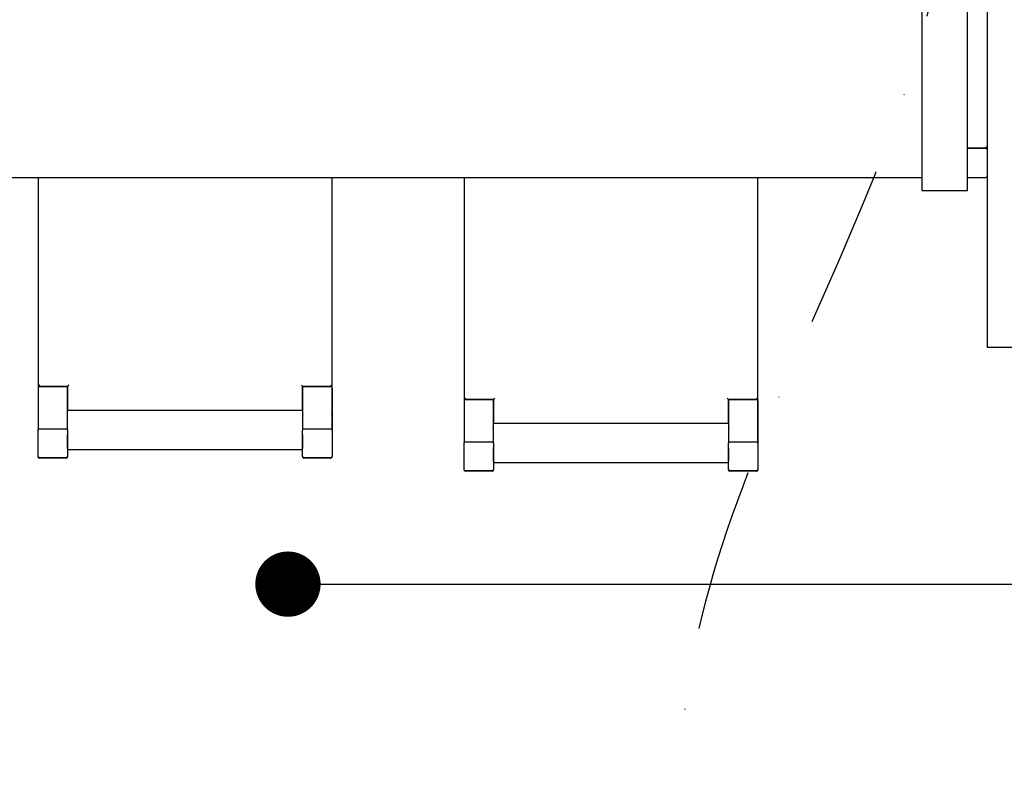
# Model space of a CAD drawing. Header units: centimetres. Extents: x -1062 to 5388, y 1642 to 2943.
# Tile 81 of 90: x 4773 to 4923, y 2366 to 2482. Entities that reach past the tile are written whole.
import ezdxf

# ---------------------------------------------------------------- set-up
doc = ezdxf.new("R2010")
doc.units = ezdxf.units.CM
doc.linetypes.add('DASHDOT', pattern=[1, 0.5, -0.25, 0, -0.25])
doc.layers.add('M-CONTROL', color=7, linetype='DASHDOT', true_color=0x006dda)
for name, color, linetype in [('M-TEXT-ROOM-TAG', 86, 'Continuous'), ('M-XREF', 252, 'Continuous'), ('XREF$0$Meble', 8, 'Continuous'), ('XREF$0$Wyposażenie elektryczne', 8, 'Continuous'), ('XREF$0$Ściany-2', 8, 'Continuous')]:
    doc.layers.add(name, color=color, linetype=linetype)
doc.dimstyles.new('ISO-25', dxfattribs={"dimtxt": 2.5, "dimasz": 2.5, "dimexe": 1.25, "dimexo": 0.625, "dimtad": 1, "dimtxsty": 'Standard', "dimcen": 2.5, "dimadec": 0, "dimazin": 0, "dimtfac": 1, "dimtmove": 0, "dimatfit": 3, "dimfxl": 1, "dimarcsym": 0})

# ---------------------------------------------------------------- blocks, each defined once
blk = doc.blocks.new('XREF$0$Bimroom_Collection_Dining_Chair_2022 - Dining Chair-V3-Aranżacja_01')
at = {"layer": 'XREF$0$Meble'}
for p, q in [((-22.5, 15.01), (-22.5, -17)), ((22.5, -17), (22.5, 15.01)), ((-22.5, -17), (-18, -17)), ((-22.5, -17.2), (-22.5, -23.7)), ((-18.2, -17), (-22.3, -17)), ((-18, -17), (-18, -20.68)), ((-18, -23.7), (-18, -17.2)), ((18, -17), (22.5, -17)), ((18, -20.68), (18, -17)), ((18, -17.2), (18, -23.7)), ((22.3, -17), (18.2, -17)), ((22.5, -23.7), (22.5, -17.2)), ((22.5, -17.2), (22.5, -23.7)), ((18, -20.67), (-18, -20.67)), ((-18, -20.67), (-18, -20.68)), ((-18, -23.7), (-18, -20.68)), ((18, -20.68), (18, -20.67)), ((18, -20.68), (18, -23.7)), ((-22.5, -21.3), (-22.5, -23.7)), ((22.5, -23.7), (22.5, -21.3)), ((-22.5, -27.71), (-22.5, -23.7)), ((-22.3, -23.5), (-18.2, -23.5)), ((-18, -23.7), (-18, -27.71)), ((18, -27.71), (18, -23.7)), ((18.2, -23.5), (22.3, -23.5)), ((22.5, -23.7), (22.5, -27.71)), ((-18, -26.5), (-18, -24.42)), ((18, -24.42), (18, -26.5)), ((-18, -26.67), (18, -26.67)), ((-22.5, -27.71), (-22.5, -27.8)), ((-22.5, -27.71), (-22.5, -27.8)), ((-18.2, -27.91), (-22.3, -27.91)), ((-18.2, -28), (-22.3, -28)), ((-18, -27.8), (-18, -27.71)), ((18, -27.71), (18, -27.8)), ((18, -27.71), (18, -27.8)), ((22.3, -27.91), (18.2, -27.91)), ((22.3, -28), (18.2, -28)), ((22.5, -27.8), (22.5, -27.71))]:
    blk.add_line(p, q, dxfattribs=at)
for centre, start, end in [((-22.3, -17.2), 115.7143, 180), ((-22.3, -17.2), 115.7143, 180), ((-22.3, -17.2), 90, 102.8571), ((-18.2, -17.2), 77.1429, 90), ((-18.2, -17.2), 77.1429, 90), ((-18.2, -17.2), 0, 64.2857), ((-18.2, -17.2), 360, 64.2857), ((18.2, -17.2), 115.7143, 180), ((18.2, -17.2), 115.7143, 180), ((18.2, -17.2), 90, 102.8571), ((18.2, -17.2), 90, 102.8571), ((22.3, -17.2), 77.1429, 90), ((22.3, -17.2), 0, 64.2857), ((22.3, -17.2), 0, 64.2857), ((-22.3, -21.3), 192.8571, 218.5714), ((-22.3, -21.3), 192.8571, 218.5714), ((-18.2, -21.3), 321.4286, 0), ((-18.2, -21.3), 321.4286, 347.1429), ((18.2, -21.3), 192.8571, 218.5714), ((18.2, -21.3), 192.8571, 218.5714), ((22.3, -21.3), 321.4286, 0), ((22.3, -21.3), 321.4286, 0), ((-22.3, -27.8), 180, 270), ((-18.2, -27.8), 270, 0), ((18.2, -27.8), 180, 270), ((22.3, -27.8), 270, 0)]:
    blk.add_arc(centre, 0.2, start, end, dxfattribs=at)
for points, knots in [([(-22.3, -16.8), (-22.32, -16.82), (-22.34, -16.84), (-22.38, -16.88), (-22.4, -16.9), (-22.41, -16.91), (-22.43, -16.93), (-22.44, -16.94), (-22.46, -16.96), (-22.47, -16.97), (-22.49, -16.99), (-22.5, -17), (-22.5, -17), (-22.5, -17)], [0, 0, 0, 0, 0.166667, 0.25, 0.333333, 0.375, 0.416667, 0.5, 0.583333, 0.666667, 0.75, 0.833333, 1, 1, 1, 1]), ([(-17.8, -16.8), (-17.82, -16.82), (-17.84, -16.84), (-17.88, -16.88), (-17.9, -16.9), (-17.91, -16.91), (-17.93, -16.93), (-17.94, -16.94), (-17.96, -16.96), (-17.97, -16.97), (-17.99, -16.99), (-18, -17), (-18, -17), (-18, -17)], [0, 0, 0, 0, 0.166667, 0.25, 0.333333, 0.375, 0.416667, 0.5, 0.583333, 0.666667, 0.75, 0.833333, 1, 1, 1, 1]), ([(17.8, -16.8), (17.82, -16.82), (17.84, -16.84), (17.88, -16.88), (17.9, -16.9), (17.91, -16.91), (17.93, -16.93), (17.94, -16.94), (17.96, -16.96), (17.97, -16.97), (17.99, -16.99), (18, -17), (18, -17), (18, -17)], [0, 0, 0, 0, 0.166667, 0.25, 0.333333, 0.375, 0.416667, 0.5, 0.583333, 0.666667, 0.75, 0.833333, 1, 1, 1, 1]), ([(22.3, -16.8), (22.32, -16.82), (22.34, -16.84), (22.38, -16.88), (22.4, -16.9), (22.41, -16.91), (22.43, -16.93), (22.44, -16.94), (22.46, -16.96), (22.47, -16.97), (22.49, -16.99), (22.5, -17), (22.5, -17), (22.5, -17)], [0, 0, 0, 0, 0.166667, 0.25, 0.333333, 0.375, 0.416667, 0.5, 0.583333, 0.666667, 0.75, 0.833333, 1, 1, 1, 1]), ([(-22.5, -23.7), (-22.5, -23.67), (-22.49, -23.63), (-22.46, -23.58), (-22.43, -23.54), (-22.37, -23.51), (-22.33, -23.5), (-22.3, -23.5)], [-1, -1, -1, -1, -0.785714, -0.571429, -0.428571, -0.285714, 0, 0, 0, 0]), ([(-18.2, -23.5), (-18.18, -23.5), (-18.13, -23.51), (-18.08, -23.54), (-18.04, -23.57), (-18.01, -23.62), (-18, -23.67), (-18, -23.7)], [-1, -1, -1, -1, -0.785714, -0.571429, -0.428571, -0.285714, 0, 0, 0, 0]), ([(18, -23.7), (18, -23.67), (18.01, -23.63), (18.04, -23.58), (18.07, -23.54), (18.13, -23.51), (18.17, -23.5), (18.2, -23.5)], [-1, -1, -1, -1, -0.785714, -0.571429, -0.428571, -0.285714, 0, 0, 0, 0]), ([(22.3, -23.5), (22.32, -23.5), (22.37, -23.51), (22.42, -23.54), (22.46, -23.57), (22.49, -23.62), (22.5, -23.67), (22.5, -23.7)], [-1, -1, -1, -1, -0.785714, -0.571429, -0.428571, -0.285714, 0, 0, 0, 0]), ([(-22.3, -27.91), (-22.32, -27.91), (-22.37, -27.9), (-22.42, -27.87), (-22.46, -27.84), (-22.49, -27.79), (-22.5, -27.74), (-22.5, -27.71)], [-1, -1, -1, -1, -0.785714, -0.571429, -0.428571, -0.285714, 0, 0, 0, 0]), ([(-18, -27.71), (-18, -27.73), (-18.01, -27.78), (-18.04, -27.83), (-18.07, -27.87), (-18.13, -27.9), (-18.17, -27.91), (-18.2, -27.91)], [-1, -1, -1, -1, -0.785714, -0.571429, -0.428571, -0.285714, 0, 0, 0, 0]), ([(18.2, -27.91), (18.18, -27.91), (18.13, -27.9), (18.08, -27.87), (18.04, -27.84), (18.01, -27.79), (18, -27.74), (18, -27.71)], [-1, -1, -1, -1, -0.785714, -0.571429, -0.428571, -0.285714, 0, 0, 0, 0]), ([(22.5, -27.71), (22.5, -27.73), (22.49, -27.78), (22.46, -27.83), (22.43, -27.87), (22.37, -27.9), (22.33, -27.91), (22.3, -27.91)], [-1, -1, -1, -1, -0.785714, -0.571429, -0.428571, -0.285714, 0, 0, 0, 0])]:
    blk.add_open_spline(points, degree=3, knots=knots, dxfattribs=at)
blk = doc.blocks.new('XREF$0$TV01 - TV01-849464-Aranżacja_01')
at = {"layer": 'XREF$0$Wyposażenie elektryczne'}
for p, q in [((-82.22, 2563.08), (-89.22, 2563.08)), ((-89.22, 2563.08), (-89.22, 2468.08)), ((-82.22, 2468.08), (-82.22, 2563.08)), ((-89.22, 2468.08), (-82.22, 2468.08))]:
    blk.add_line(p, q, dxfattribs=at)
blk = doc.blocks.new('XREF$0$Bimroom_Collection_Dining_Table_2022 - Dining Table-499016-Aranżacja_01')
at = {"layer": 'XREF$0$Meble'}
for p, q in [((-107, 45), (-109.8, 45)), ((105.5, 45), (-100, 45)), ((-107, 40.5), (-110, 40.5)), ((-109.8, 40.5), (-107, 40.5))]:
    blk.add_line(p, q, dxfattribs=at)
for centre, start, end in [((-109.8, 44.8), 90, 180), ((-109.8, 44.8), 105, 180), ((-109.8, 40.7), 180, 270), ((-109.8, 40.7), 180, 255)]:
    blk.add_arc(centre, 0.2, start, end, dxfattribs=at)
blk.add_open_spline([(-109.8, 40.3), (-109.82, 40.32), (-109.84, 40.34), (-109.88, 40.38), (-109.9, 40.4), (-109.91, 40.41), (-109.93, 40.43), (-109.94, 40.44), (-109.96, 40.46), (-109.97, 40.47), (-109.99, 40.49), (-110, 40.5), (-110, 40.5), (-110, 40.5)], degree=3, knots=[0, 0, 0, 0, 0.166667, 0.25, 0.333333, 0.375, 0.416667, 0.5, 0.583333, 0.666667, 0.75, 0.833333, 1, 1, 1, 1], dxfattribs=at)
blk = doc.blocks.new('XREF$0$Bimroom_Collection_Dining_Chair_2022 - Dining Chair-V10-Aranżacja_01')
at = {"layer": 'XREF$0$Meble'}
for p, q in [((-22.5, 17.01), (-22.5, -17)), ((22.5, -17), (22.5, 17.01)), ((-22.5, -17), (-18, -17)), ((-22.5, -17.2), (-22.5, -23.7)), ((-18.2, -17), (-22.3, -17)), ((-18, -17), (-18, -20.68)), ((-18, -23.7), (-18, -17.2)), ((18, -17), (22.5, -17)), ((18, -20.68), (18, -17)), ((18, -17.2), (18, -23.7)), ((22.3, -17), (18.2, -17)), ((22.5, -23.7), (22.5, -17.2)), ((22.5, -17.2), (22.5, -23.7)), ((18, -20.67), (-18, -20.67)), ((-18, -20.67), (-18, -20.68)), ((-18, -23.7), (-18, -20.68)), ((18, -20.68), (18, -20.67)), ((18, -20.68), (18, -23.7)), ((-22.5, -21.3), (-22.5, -23.7)), ((22.5, -23.7), (22.5, -21.3)), ((-22.5, -27.71), (-22.5, -23.7)), ((-22.3, -23.5), (-18.2, -23.5)), ((-18, -23.7), (-18, -27.71)), ((18, -27.71), (18, -23.7)), ((18.2, -23.5), (22.3, -23.5)), ((22.5, -23.7), (22.5, -27.71)), ((-18, -26.5), (-18, -24.42)), ((18, -24.42), (18, -26.5)), ((-18, -26.67), (18, -26.67)), ((-22.5, -27.71), (-22.5, -27.8)), ((-22.5, -27.71), (-22.5, -27.8)), ((-18.2, -27.91), (-22.3, -27.91)), ((-18.2, -28), (-22.3, -28)), ((-18, -27.8), (-18, -27.71)), ((18, -27.71), (18, -27.8)), ((18, -27.71), (18, -27.8)), ((22.3, -27.91), (18.2, -27.91)), ((22.3, -28), (18.2, -28)), ((22.5, -27.8), (22.5, -27.71))]:
    blk.add_line(p, q, dxfattribs=at)
for centre, start, end in [((-22.3, -17.2), 115.7143, 180), ((-22.3, -17.2), 115.7143, 180), ((-22.3, -17.2), 90, 102.8571), ((-18.2, -17.2), 77.1429, 90), ((-18.2, -17.2), 77.1429, 90), ((-18.2, -17.2), 0, 64.2857), ((-18.2, -17.2), 360, 64.2857), ((18.2, -17.2), 115.7143, 180), ((18.2, -17.2), 115.7143, 180), ((18.2, -17.2), 90, 102.8571), ((18.2, -17.2), 90, 102.8571), ((22.3, -17.2), 77.1429, 90), ((22.3, -17.2), 0, 64.2857), ((22.3, -17.2), 0, 64.2857), ((-22.3, -21.3), 192.8571, 218.5714), ((-22.3, -21.3), 192.8571, 218.5714), ((-18.2, -21.3), 321.4286, 0), ((-18.2, -21.3), 321.4286, 347.1429), ((18.2, -21.3), 192.8571, 218.5714), ((18.2, -21.3), 192.8571, 218.5714), ((22.3, -21.3), 321.4286, 0), ((22.3, -21.3), 321.4286, 0), ((-22.3, -27.8), 180, 270), ((-18.2, -27.8), 270, 0), ((18.2, -27.8), 180, 270), ((22.3, -27.8), 270, 0)]:
    blk.add_arc(centre, 0.2, start, end, dxfattribs=at)
for points, knots in [([(-22.3, -16.8), (-22.32, -16.82), (-22.34, -16.84), (-22.38, -16.88), (-22.4, -16.9), (-22.41, -16.91), (-22.43, -16.93), (-22.44, -16.94), (-22.46, -16.96), (-22.47, -16.97), (-22.49, -16.99), (-22.5, -17), (-22.5, -17), (-22.5, -17)], [0, 0, 0, 0, 0.166667, 0.25, 0.333333, 0.375, 0.416667, 0.5, 0.583333, 0.666667, 0.75, 0.833333, 1, 1, 1, 1]), ([(-17.8, -16.8), (-17.82, -16.82), (-17.84, -16.84), (-17.88, -16.88), (-17.9, -16.9), (-17.91, -16.91), (-17.93, -16.93), (-17.94, -16.94), (-17.96, -16.96), (-17.97, -16.97), (-17.99, -16.99), (-18, -17), (-18, -17), (-18, -17)], [0, 0, 0, 0, 0.166667, 0.25, 0.333333, 0.375, 0.416667, 0.5, 0.583333, 0.666667, 0.75, 0.833333, 1, 1, 1, 1]), ([(17.8, -16.8), (17.82, -16.82), (17.84, -16.84), (17.88, -16.88), (17.9, -16.9), (17.91, -16.91), (17.93, -16.93), (17.94, -16.94), (17.96, -16.96), (17.97, -16.97), (17.99, -16.99), (18, -17), (18, -17), (18, -17)], [0, 0, 0, 0, 0.166667, 0.25, 0.333333, 0.375, 0.416667, 0.5, 0.583333, 0.666667, 0.75, 0.833333, 1, 1, 1, 1]), ([(22.3, -16.8), (22.32, -16.82), (22.34, -16.84), (22.38, -16.88), (22.4, -16.9), (22.41, -16.91), (22.43, -16.93), (22.44, -16.94), (22.46, -16.96), (22.47, -16.97), (22.49, -16.99), (22.5, -17), (22.5, -17), (22.5, -17)], [0, 0, 0, 0, 0.166667, 0.25, 0.333333, 0.375, 0.416667, 0.5, 0.583333, 0.666667, 0.75, 0.833333, 1, 1, 1, 1]), ([(-22.5, -23.7), (-22.5, -23.67), (-22.49, -23.63), (-22.46, -23.58), (-22.43, -23.54), (-22.37, -23.51), (-22.33, -23.5), (-22.3, -23.5)], [-1, -1, -1, -1, -0.785714, -0.571429, -0.428571, -0.285714, 0, 0, 0, 0]), ([(-18.2, -23.5), (-18.18, -23.5), (-18.13, -23.51), (-18.08, -23.54), (-18.04, -23.57), (-18.01, -23.62), (-18, -23.67), (-18, -23.7)], [-1, -1, -1, -1, -0.785714, -0.571429, -0.428571, -0.285714, 0, 0, 0, 0]), ([(18, -23.7), (18, -23.67), (18.01, -23.63), (18.04, -23.58), (18.07, -23.54), (18.13, -23.51), (18.17, -23.5), (18.2, -23.5)], [-1, -1, -1, -1, -0.785714, -0.571429, -0.428571, -0.285714, 0, 0, 0, 0]), ([(22.3, -23.5), (22.32, -23.5), (22.37, -23.51), (22.42, -23.54), (22.46, -23.57), (22.49, -23.62), (22.5, -23.67), (22.5, -23.7)], [-1, -1, -1, -1, -0.785714, -0.571429, -0.428571, -0.285714, 0, 0, 0, 0]), ([(-22.3, -27.91), (-22.32, -27.91), (-22.37, -27.9), (-22.42, -27.87), (-22.46, -27.84), (-22.49, -27.79), (-22.5, -27.74), (-22.5, -27.71)], [-1, -1, -1, -1, -0.785714, -0.571429, -0.428571, -0.285714, 0, 0, 0, 0]), ([(-18, -27.71), (-18, -27.73), (-18.01, -27.78), (-18.04, -27.83), (-18.07, -27.87), (-18.13, -27.9), (-18.17, -27.91), (-18.2, -27.91)], [-1, -1, -1, -1, -0.785714, -0.571429, -0.428571, -0.285714, 0, 0, 0, 0]), ([(18.2, -27.91), (18.18, -27.91), (18.13, -27.9), (18.08, -27.87), (18.04, -27.84), (18.01, -27.79), (18, -27.74), (18, -27.71)], [-1, -1, -1, -1, -0.785714, -0.571429, -0.428571, -0.285714, 0, 0, 0, 0]), ([(22.5, -27.71), (22.5, -27.73), (22.49, -27.78), (22.46, -27.83), (22.43, -27.87), (22.37, -27.9), (22.33, -27.91), (22.3, -27.91)], [-1, -1, -1, -1, -0.785714, -0.571429, -0.428571, -0.285714, 0, 0, 0, 0])]:
    blk.add_open_spline(points, degree=3, knots=knots, dxfattribs=at)
blk = doc.blocks.new('XREF')
at = {"layer": 'XREF$0$Ściany-2'}
for p, q in [((-79.22, 2666.08), (-79.22, 2432.08)), ((-79.22, 2432.08), (-59.22, 2432.08))]:
    blk.add_line(p, q, dxfattribs=at)
at = {"layer": 'XREF$0$Meble', "rotation": 180}
blk.add_blockref('XREF$0$Bimroom_Collection_Dining_Table_2022 - Dining Table-499016-Aranżacja_01', (-189.22, 2503.08), dxfattribs=at)
at = {"layer": 'XREF$0$Meble'}
for name, p in [('XREF$0$Bimroom_Collection_Dining_Chair_2022 - Dining Chair-V3-Aranżacja_01', (-202.02, 2443.08)), ('XREF$0$Bimroom_Collection_Dining_Chair_2022 - Dining Chair-V10-Aranżacja_01', (-136.82, 2441.08))]:
    blk.add_blockref(name, p, dxfattribs=at)
at = {"layer": 'XREF$0$Wyposażenie elektryczne'}
blk.add_blockref('XREF$0$TV01 - TV01-849464-Aranżacja_01', (0, -12), dxfattribs=at)

msp = doc.modelspace()

# ---------------------------------------------------------------- linework, layer by layer
at = {"layer": 'M-CONTROL', "ltscale": 50, "start_tangent": (0, -1), "end_tangent": (0, -1)}
msp.add_spline([(4914.7, 2507.53), (4873.88, 2366.08)], degree=3, dxfattribs=at)

# ---------------------------------------------------------------- block references
at = {"layer": 'M-XREF'}
msp.add_blockref('XREF', (5000, 0), dxfattribs=at)

# ---------------------------------------------------------------- leaders
at = {"layer": 'M-TEXT-ROOM-TAG'}
msp.add_leader([(4813.73, 2395.81), (5112.34, 2395.81)], dimstyle='ISO-25', override={"dimasz": 10, "dimgap": 0.625, "dimtad": 0, "dimldrblk": 'Dot'}, dxfattribs=at)

doc.saveas('drawing.dxf')
